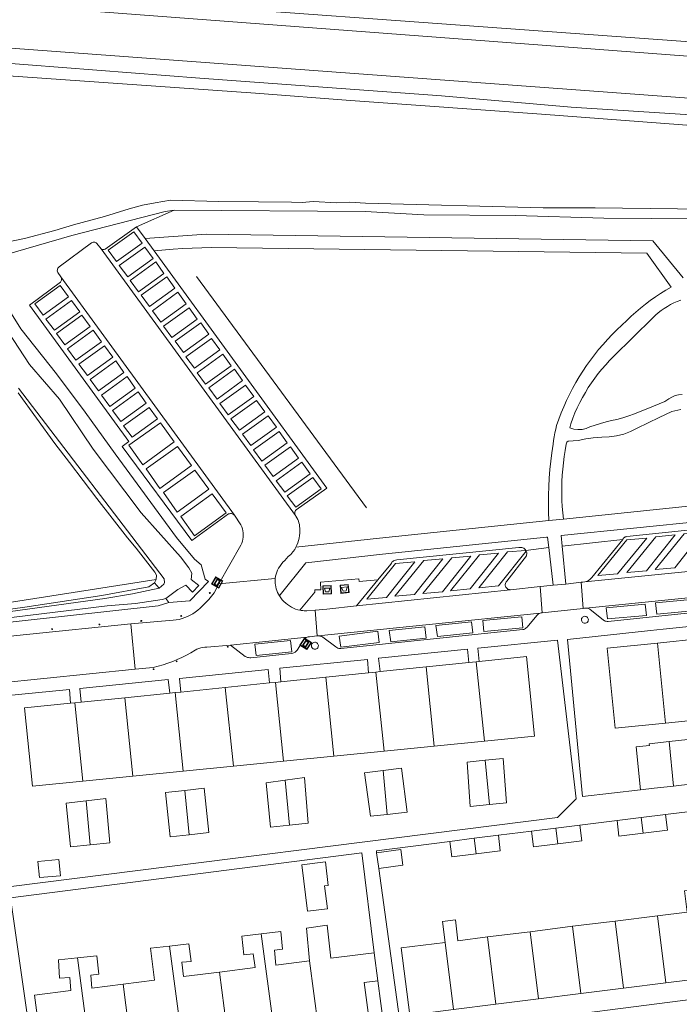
# Model space of a CAD drawing. Header units: metres. Extents: x 89888 to 94270, y 464165 to 468904.
# Tile 66 of 256: x 91215 to 91295, y 466182 to 466301. Entities that reach past the tile are written whole.
import ezdxf

# ---------------------------------------------------------------- set-up
doc = ezdxf.new("R2010")
doc.units = ezdxf.units.M
doc.layers.get('0').update_dxf_attribs({"linetype": 'CONTINUOUS'})
for name, color, linetype, lineweight in [('B_BEBOUWINGSGRENS_0', 251, 'CONTINUOUS', 13), ('B_TUSSENMUUR_0', 251, 'CONTINUOUS', 13), ('G_GRENS_ALGEMEEN_0', 251, 'CONTINUOUS', 13), ('Q_AFVAL_APART_PLAATS_0', 251, 'CONTINUOUS', 13), ('Q_PAALTJE_0', 251, 'CONTINUOUS', 13), ('Q_VERKEERSBORD_0', 251, 'CONTINUOUS', 13), ('T_CULTUURGRENS_0', 251, 'CONTINUOUS', 13), ('T_HEK_LIJN_0', 251, 'CONTINUOUS', 13), ('V_WEGGRENS_0', 251, 'CONTINUOUS', 13), ('W_WATERGRENS_0', 251, 'CONTINUOUS', 13)]:
    doc.layers.add(name, color=color, linetype=linetype, lineweight=lineweight)

# ---------------------------------------------------------------- blocks, each defined once
blk = doc.blocks.new('Q_PAAL_STEEN')
for points in [[(-0.5, 0.5), (0.5, 0.5), (0.5, -0.5), (-0.5, -0.5)], [(-0.1, 0.3), (0.1, 0.3), (0.1, -0.3), (-0.1, -0.3)]]:
    blk.add_lwpolyline(points, close=True)
blk.add_lwpolyline([(-0.4, 0.5), (0.4, 0.5, -0.414214), (0.5, 0.4), (0.5, -0.4, -0.414214), (0.4, -0.5), (-0.4, -0.5, -0.414214), (-0.5, -0.4), (-0.5, 0.4), (-0.5, 0.4), (-0.5, 0.4), (-0.5, 0.4), (-0.5, 0.4), (-0.5, 0.5), (-0.5, 0.5), (-0.5, 0.5), (-0.5, 0.5), (-0.5, 0.5), (-0.5, 0.5), (-0.5, 0.5), (-0.5, 0.5), (-0.5, 0.5), (-0.4, 0.5), (-0.4, 0.5), (-0.4, 0.5), (-0.4, 0.5), (-0.4, 0.5)], format="xyb")
blk = doc.blocks.new('Q_PAALTJE')
at = {"color": 251, "true_color": 0x666666, "xscale": 0.1, "yscale": 0.1, "zscale": 0.01}
blk.add_blockref('Q_PAAL_STEEN', (0, 0), dxfattribs=at)
blk = doc.blocks.new('Q_AFVAL_APART_PLAATS')
for points in [[(-0.5, 0.5), (0.5, 0.5), (0.5, -0.5), (-0.5, -0.5)], [(-0.34, 0.2), (0.33, 0.2), (0.19, -0.25), (-0.2, -0.25)]]:
    blk.add_lwpolyline(points, close=True)
blk.add_lwpolyline([(-0.44, 0.46), (0.44, 0.46, -0.414214), (0.46, 0.44), (0.46, -0.44, -0.414214), (0.44, -0.46), (-0.44, -0.46, -0.414214), (-0.46, -0.44), (-0.46, 0.44, -0.414214), (-0.44, 0.46)], format="xyb")
blk = doc.blocks.new('Q_VERKEERSBORD')
for points in [[(-0.5, 0.5), (0.5, 0.5), (0.5, -0.5), (-0.5, -0.5)], [(-0.37, 0.22), (0.36, 0.22), (0.36, -0.21), (-0.37, -0.21)]]:
    blk.add_lwpolyline(points, close=True)
for points in [[(-0.44, 0.46), (0.44, 0.46, -0.414214), (0.46, 0.44), (0.46, -0.44, -0.414214), (0.44, -0.46), (-0.44, -0.46, -0.414214), (-0.46, -0.44), (-0.46, 0.44), (-0.46, 0.44), (-0.46, 0.45), (-0.46, 0.45), (-0.46, 0.45), (-0.46, 0.45), (-0.46, 0.45), (-0.46, 0.45), (-0.46, 0.46), (-0.46, 0.46), (-0.46, 0.46), (-0.45, 0.46), (-0.45, 0.46), (-0.45, 0.46), (-0.45, 0.46), (-0.45, 0.46), (-0.45, 0.46), (-0.44, 0.46), (-0.44, 0.46)], [(-0.29, 0.16), (0.28, 0.16, -0.414214), (0.3, 0.14), (0.3, -0.13, -0.414214), (0.28, -0.16), (-0.29, -0.16, -0.414214), (-0.31, -0.13), (-0.31, 0.14), (-0.31, 0.14), (-0.31, 0.14), (-0.31, 0.14), (-0.31, 0.15), (-0.31, 0.15), (-0.31, 0.15), (-0.3, 0.15), (-0.3, 0.15), (-0.3, 0.15), (-0.3, 0.16), (-0.3, 0.16), (-0.3, 0.16), (-0.3, 0.16), (-0.29, 0.16), (-0.29, 0.16), (-0.29, 0.16), (-0.29, 0.16), (-0.29, 0.16)]]:
    blk.add_lwpolyline(points, format="xyb")

msp = doc.modelspace()

# ---------------------------------------------------------------- linework, layer by layer
at = {"layer": 'B_BEBOUWINGSGRENS_0'}
for p, q in [((91298.06, 466226.57), (91291.99, 466225.95)), ((91264.02, 466223.07), (91269.18, 466223.59)), ((91269.18, 466223.59), (91270.09, 466223.69)), ((91270.09, 466223.69), (91270.45, 466223.72)), ((91251.88, 466221.82), (91257.05, 466222.35)), ((91257.05, 466222.35), (91257.95, 466222.44)), ((91257.95, 466222.44), (91258.45, 466222.5)), ((91258.45, 466222.5), (91264.02, 466223.07)), ((91239.73, 466220.58), (91245.08, 466221.13)), ((91245.08, 466221.13), (91245.8, 466221.2)), ((91245.8, 466221.2), (91246.46, 466221.27)), ((91246.46, 466221.27), (91251.88, 466221.82)), ((91227.59, 466219.34), (91233, 466219.89)), ((91233, 466219.89), (91233.66, 466219.96)), ((91233.66, 466219.96), (91234.34, 466220.03)), ((91234.34, 466220.03), (91239.73, 466220.58)), ((91221.02, 466218.67), (91221.52, 466218.72)), ((91221.52, 466218.72), (91222.31, 466218.8)), ((91222.31, 466218.8), (91227.59, 466219.34)), ((91292.98, 466216.27), (91299.05, 466216.91)), ((91271.07, 466214.07), (91265, 466213.47)), ((91258.93, 466212.87), (91252.85, 466212.26)), ((91265, 466213.47), (91258.93, 466212.87)), ((91246.78, 466211.66), (91240.71, 466211.06)), ((91252.85, 466212.26), (91246.78, 466211.66)), ((91234.63, 466210.45), (91228.56, 466209.85)), ((91240.71, 466211.06), (91234.63, 466210.45)), ((91228.56, 466209.85), (91222.49, 466209.25)), ((91296.24, 466208.91), (91293.93, 466208.64)), ((91287.12, 466204.48), (91290.04, 466204.85)), ((91290.04, 466204.85), (91292.97, 466205.21)), ((91276.78, 466203.19), (91279.71, 466203.56)), ((91279.71, 466203.56), (91282.63, 466203.92)), ((91266.9, 466201.96), (91269.83, 466202.33)), ((91269.83, 466202.33), (91272.76, 466202.69)), ((91219.78, 466197.8), (91219.59, 466199.76)), ((91258.29, 466198.68), (91258.03, 466200.56)), ((91249.68, 466193.5), (91252.08, 466193.8)), ((91292.01, 466192.97), (91286.87, 466192.32)), ((91281.73, 466191.68), (91276.59, 466191.03)), ((91286.87, 466192.32), (91281.73, 466191.68)), ((91276.59, 466191.03), (91271.45, 466190.39)), ((91257.72, 466188.49), (91258.16, 466185.08)), ((91293.03, 466184.83), (91298.17, 466185.47)), ((91282.75, 466183.54), (91287.89, 466184.18)), ((91287.89, 466184.18), (91293.03, 466184.83)), ((91277.61, 466182.9), (91282.75, 466183.54)), ((91267.33, 466181.61), (91272.47, 466182.25)), ((91272.47, 466182.25), (91277.61, 466182.9))]:
    msp.add_line(p, q, dxfattribs=at)
for points in [[(91291.99, 466225.95), (91285.93, 466225.34), (91286.9, 466215.64), (91292.98, 466216.27)], [(91270.45, 466223.72), (91276.16, 466224.31), (91277.15, 466214.68), (91271.07, 466214.07)], [(91222.49, 466209.25), (91216.41, 466208.65), (91215.45, 466218.1), (91221.02, 466218.67)], [(91289.96, 466208.19), (91289.41, 466213.38), (91291.04, 466213.56), (91291.02, 466213.75), (91293.43, 466214.03)], [(91293.43, 466214.03), (91295.67, 466214.29), (91296.24, 466208.91)], [(91271.17, 466211.77), (91268.98, 466211.54), (91269.33, 466206.16), (91271.68, 466206.41)], [(91271.68, 466206.41), (91273.76, 466206.64), (91273.36, 466212), (91271.17, 466211.77)], [(91258.81, 466210.55), (91256.57, 466210.27), (91257.29, 466204.99), (91259.32, 466205.22)], [(91259.32, 466205.22), (91261.72, 466205.5), (91261.05, 466210.83), (91258.81, 466210.55)], [(91246.97, 466209.37), (91244.65, 466209.04), (91245.18, 466203.66), (91247.49, 466203.92)], [(91247.49, 466203.92), (91249.74, 466204.18), (91249.29, 466209.7), (91246.97, 466209.37)], [(91234.85, 466208.12), (91232.51, 466207.86), (91233.04, 466202.5), (91235.35, 466202.76)], [(91235.35, 466202.76), (91237.75, 466203.02), (91237.18, 466208.38), (91234.85, 466208.12)], [(91293.93, 466208.64), (91291.59, 466208.38), (91289.96, 466208.19)], [(91222.88, 466206.87), (91220.48, 466206.6), (91221.02, 466201.31), (91223.38, 466201.54)], [(91223.38, 466201.54), (91225.74, 466201.78), (91225.27, 466207.14), (91222.88, 466206.87)], [(91290.28, 466202.96), (91287.35, 466202.6), (91287.12, 466204.48)], [(91292.97, 466205.21), (91293.21, 466203.33), (91290.28, 466202.96)], [(91279.94, 466201.67), (91277.01, 466201.31), (91276.78, 466203.19)], [(91282.63, 466203.92), (91282.87, 466202.04), (91279.94, 466201.67)], [(91272.76, 466202.69), (91272.99, 466200.81), (91270.07, 466200.44)], [(91258.03, 466200.56), (91260.95, 466200.97), (91261.21, 466199.08), (91258.29, 466198.68)], [(91270.07, 466200.44), (91267.14, 466200.08), (91266.9, 466201.96)], [(91219.59, 466199.76), (91217.05, 466199.54), (91217.25, 466197.59), (91219.78, 466197.8)], [(91252.08, 466193.8), (91251.74, 466196.59), (91252.19, 466196.64), (91251.84, 466199.48), (91248.99, 466199.14), (91249.68, 466193.5)], [(91297.15, 466193.61), (91296.83, 466196.15), (91295.27, 466195.96), (91295.59, 466193.41), (91292.01, 466192.97)], [(91271.45, 466190.39), (91267.87, 466189.94), (91267.56, 466192.48), (91265.99, 466192.28), (91266.31, 466189.74)], [(91249.91, 466187.51), (91249.54, 466191.46), (91252.03, 466191.82), (91252.48, 466187.83), (91256.08, 466188.28), (91257.72, 466188.49)], [(91239.01, 466186.15), (91243.35, 466186.69), (91243.11, 466188.36), (91241.98, 466188.25), (91241.73, 466190.47), (91244.08, 466190.77)], [(91244.08, 466190.77), (91246.43, 466191.07), (91246.65, 466188.93), (91245.66, 466188.79), (91245.84, 466187), (91249.91, 466187.51)], [(91227.37, 466184.69), (91231.15, 466185.16), (91230.66, 466189.04), (91232.98, 466189.3)], [(91232.98, 466189.3), (91235.31, 466189.55), (91235.6, 466187.42), (91234.48, 466187.33), (91234.68, 466185.6), (91239.01, 466186.15)], [(91266.31, 466189.74), (91261.01, 466189.08), (91262.03, 466180.94), (91267.33, 466181.61)], [(91223.46, 466175.63), (91217.77, 466174.88), (91216.66, 466183.35), (91221.04, 466183.9), (91220.93, 466185.47), (91219.68, 466185.4), (91219.54, 466187.62), (91221.86, 466187.86)], [(91221.86, 466187.86), (91224.17, 466188.1), (91224.43, 466185.91), (91223.46, 466185.78), (91223.58, 466184.21), (91227.37, 466184.69)], [(91258.16, 466185.08), (91256.53, 466184.87), (91257.16, 466180.05), (91251, 466179.24)]]:
    msp.add_lwpolyline(points, dxfattribs=at)
at = {"layer": 'B_TUSSENMUUR_0'}
for p, q in [((91292.98, 466216.27), (91291.99, 466225.95)), ((91270.09, 466223.69), (91271.07, 466214.07)), ((91257.95, 466222.44), (91258.93, 466212.87)), ((91264.02, 466223.07), (91265, 466213.47)), ((91245.8, 466221.2), (91246.78, 466211.66)), ((91251.88, 466221.82), (91252.85, 466212.26)), ((91233.66, 466219.96), (91234.63, 466210.45)), ((91239.73, 466220.58), (91240.71, 466211.06)), ((91221.52, 466218.72), (91222.49, 466209.25)), ((91227.59, 466219.34), (91228.56, 466209.85)), ((91293.43, 466214.03), (91293.93, 466208.64)), ((91271.17, 466211.77), (91271.68, 466206.41)), ((91258.81, 466210.55), (91259.32, 466205.22)), ((91246.97, 466209.37), (91247.49, 466203.92)), ((91234.85, 466208.12), (91235.35, 466202.76)), ((91222.88, 466206.87), (91223.38, 466201.54)), ((91290.04, 466204.85), (91290.28, 466202.96)), ((91279.94, 466201.67), (91279.71, 466203.56)), ((91269.83, 466202.33), (91270.07, 466200.44)), ((91292.01, 466192.97), (91293.03, 466184.83)), ((91282.75, 466183.54), (91281.73, 466191.68)), ((91286.87, 466192.32), (91287.89, 466184.18)), ((91244.08, 466190.77), (91245.68, 466178.54)), ((91271.45, 466190.39), (91272.47, 466182.25)), ((91276.59, 466191.03), (91277.61, 466182.9)), ((91232.98, 466189.3), (91234.59, 466177.09)), ((91266.31, 466189.74), (91267.33, 466181.61)), ((91221.86, 466187.86), (91223.46, 466175.63)), ((91251, 466179.24), (91249.91, 466187.51)), ((91239.01, 466186.15), (91240.11, 466177.81)), ((91227.37, 466184.69), (91228.47, 466176.28))]:
    msp.add_line(p, q, dxfattribs=at)
at = {"layer": 'G_GRENS_ALGEMEEN_0'}
msp.add_line((91231.18, 466233.22), (91231.36, 466233.64), dxfattribs=at)
msp.add_lwpolyline([(91125.78, 466215.77), (91137.32, 466217.89), (91177.6, 466224.8), (91190.26, 466226.77), (91215.49, 466230.3), (91224.81, 466231.72), (91230.48, 466232.75), (91231.18, 466233.22)], dxfattribs=at)
at = {"layer": 'T_CULTUURGRENS_0'}
for p, q in [((91233.53, 466278.34), (91229, 466276.32)), ((91287.8, 466238.5), (91280.48, 466237.69)), ((91278.86, 466237.53), (91276.09, 466237.16)), ((91231.18, 466233.22), (91231.73, 466232.59)), ((91232.54, 466231.35), (91232.9, 466230.85))]:
    msp.add_line(p, q, dxfattribs=at)
for points in [[(91302.6, 466298.2), (91204.72, 466305.35), (91204.31, 466304.92), (91205.26, 466304.14), (91214.48, 466303.08), (91320.82, 466295.08)], [(91199.11, 466298.14), (91200.22, 466297.54), (91201.43, 466297.12), (91211.69, 466296.25), (91236.63, 466294.29), (91265.88, 466292.17), (91281.58, 466290.77), (91298.53, 466289.71), (91315.27, 466288.51), (91336.02, 466287), (91342.87, 466286.38), (91342.78, 466280.66), (91342.62, 466279.62), (91341.89, 466278.9)], [(91208.84, 466298.31), (91302.37, 466291.39), (91316.82, 466290.32), (91322.58, 466289.86), (91392.96, 466284.25), (91393.46, 466284.27), (91393.95, 466284.31), (91394.44, 466284.37), (91394.93, 466284.45), (91395.41, 466284.55), (91395.88, 466284.68), (91396.36, 466284.82), (91396.82, 466284.99), (91397.28, 466285.17), (91397.73, 466285.38), (91398.17, 466285.6), (91398.6, 466285.84), (91399.01, 466286.1), (91399.42, 466286.38), (91399.82, 466286.68), (91401.01, 466288.71), (91401.04, 466289.25)], [(91233.53, 466278.34), (91232.44, 466278.15), (91221.16, 466275.28), (91211.54, 466272.46), (91210.49, 466271.91), (91210.45, 466271.76)], [(91341.89, 466278.9), (91340.31, 466278.89), (91315.7, 466277.94), (91307, 466277.56), (91296.96, 466277.29), (91285.52, 466277.35), (91274.82, 466277.7), (91263.73, 466277.76), (91256.64, 466278.17), (91233.53, 466278.34)], [(91210.45, 466271.76), (91210.43, 466271.42), (91210.94, 466270.37), (91214.99, 466263.96), (91219.29, 466258.52), (91222.78, 466253.9)], [(91231.36, 466233.64), (91231.39, 466234.18), (91231.19, 466234.53), (91228.96, 466237.42), (91227.91, 466238.69), (91224.2, 466243.44), (91220.86, 466247.79), (91219.11, 466250.09), (91214.67, 466256.23)], [(91222.78, 466253.9), (91226.39, 466248.83), (91233.82, 466238.72), (91236.02, 466236.1), (91236.79, 466235.43), (91237.29, 466233.7), (91237.71, 466233.41), (91235.45, 466231.05), (91232.9, 466230.85)], [(91232.9, 466230.85), (91231.61, 466230.44), (91209.27, 466228.01), (91201.51, 466227.03), (91192.44, 466225.72), (91182.87, 466224.1), (91165.06, 466221.34)]]:
    msp.add_lwpolyline(points, dxfattribs=at)
at = {"layer": 'T_HEK_LIJN_0'}
msp.add_line((91236.23, 466270.32), (91256.8, 466242.31), dxfattribs=at)
at = {"layer": 'V_WEGGRENS_0'}
for p, q in [((91230.03, 466274.9), (91229, 466276.32)), ((91231.13, 466273.39), (91230.03, 466274.9)), ((91224.71, 466273.65), (91248.2, 466241.37)), ((91240.85, 466241.41), (91219.83, 466270.25)), ((91300.8, 466243.05), (91280.64, 466240.95)), ((91280.64, 466240.95), (91278.87, 466240.77)), ((91280.48, 466237.69), (91280.34, 466238.96)), ((91278.72, 466238.78), (91278.86, 466237.53)), ((91276.13, 466237.09), (91276.09, 466237.16)), ((91278.86, 466237.53), (91279.38, 466232.94)), ((91280.91, 466233.09), (91280.48, 466237.69)), ((91322.38, 466234.15), (91283.35, 466230.17)), ((91245.77, 466233.78), (91238.96, 466233.11)), ((91258.19, 466233.59), (91255.59, 466230.44)), ((91279.38, 466232.94), (91280.91, 466233.09)), ((91282.76, 466233.31), (91280.91, 466233.09)), ((91283.03, 466230.13), (91282.76, 466233.31)), ((91255.59, 466230.44), (91274.23, 466232.41)), ((91277.81, 466232.78), (91274.23, 466232.41)), ((91277.81, 466232.78), (91278.07, 466229.61)), ((91250.84, 466226.81), (91250.58, 466229.95)), ((91277.8, 466229.57), (91250.95, 466226.82)), ((91278.07, 466229.61), (91283.03, 466230.13)), ((91228.31, 466228.27), (91228.83, 466222.79)), ((91240.36, 466225.71), (91249.61, 466226.66)), ((91250.95, 466226.82), (91250.84, 466226.81)), ((91270.28, 466225.33), (91279.9, 466226.31)), ((91258.25, 466224.11), (91269.01, 466225.2)), ((91269.01, 466225.2), (91269.18, 466223.59)), ((91270.45, 466223.72), (91270.28, 466225.33)), ((91246.31, 466222.9), (91256.91, 466223.97)), ((91256.91, 466223.97), (91257.05, 466222.35)), ((91258.45, 466222.5), (91258.25, 466224.11)), ((91228.83, 466222.79), (91210.49, 466220.92)), ((91234.17, 466221.67), (91244.92, 466222.76)), ((91244.92, 466222.76), (91245.08, 466221.13)), ((91246.46, 466221.27), (91246.31, 466222.9)), ((91222.14, 466220.45), (91232.83, 466221.53)), ((91232.83, 466221.53), (91233, 466219.89)), ((91234.34, 466220.03), (91234.17, 466221.67)), ((91220.86, 466220.32), (91221.02, 466218.67)), ((91222.31, 466218.8), (91222.14, 466220.45)), ((91292.97, 466205.21), (91297.45, 466205.77)), ((91282.63, 466203.92), (91287.12, 466204.48)), ((91272.76, 466202.69), (91276.78, 466203.19)), ((91258, 466200.8), (91266.9, 466201.96)), ((91258.03, 466200.56), (91258, 466200.8)), ((91213.73, 466195.11), (91256.25, 466200.58)), ((91256.25, 466200.58), (91257.72, 466188.49)), ((91261.11, 466178.34), (91258.29, 466198.68)), ((91217, 466172.47), (91213.73, 466195.11)), ((91258.16, 466185.08), (91259.1, 466178.03))]:
    msp.add_line(p, q, dxfattribs=at)
for points in [[(91229, 466276.32), (91225.18, 466273.6), (91225.09, 466273.57), (91224.99, 466273.57), (91224.89, 466273.58), (91224.79, 466273.6), (91224.71, 466273.65)], [(91226.58, 466272.1), (91229.65, 466274.32), (91228.66, 466275.7), (91225.56, 466273.47), (91226.58, 466272.1)], [(91295.11, 466270.14), (91291.45, 466274.63), (91237.43, 466275.42), (91230.03, 466274.9)], [(91224.71, 466273.65), (91224.2, 466274.28), (91224.12, 466274.36), (91224.04, 466274.41), (91223.94, 466274.45), (91223.83, 466274.46), (91223.73, 466274.45), (91223.63, 466274.42), (91223.54, 466274.37), (91219.64, 466271.49), (91219.55, 466271.41), (91219.48, 466271.32), (91219.43, 466271.21), (91219.41, 466271.1), (91219.4, 466270.99), (91219.42, 466270.87), (91219.45, 466270.77), (91219.83, 466270.25)], [(91227.92, 466270.25), (91230.99, 466272.47), (91229.99, 466273.85), (91226.9, 466271.62), (91227.92, 466270.25)], [(91231.13, 466273.39), (91233.42, 466273.59), (91234.57, 466273.68), (91235.72, 466273.74), (91236.87, 466273.79), (91238.02, 466273.81), (91290.72, 466273.13), (91293.66, 466269.03), (91293.01, 466268.65), (91292.38, 466268.26), (91291.75, 466267.84), (91291.14, 466267.41), (91290.54, 466266.96), (91289.95, 466266.48), (91289.38, 466265.99), (91288.83, 466265.49), (91288.29, 466264.97), (91287.68, 466264.42), (91287.09, 466263.86), (91286.52, 466263.29), (91285.96, 466262.7), (91285.42, 466262.09), (91284.89, 466261.47), (91284.39, 466260.83), (91283.9, 466260.18), (91283.43, 466259.52), (91282.97, 466258.85), (91282.54, 466258.16), (91282.13, 466257.46), (91281.73, 466256.75), (91281.36, 466256.02), (91281, 466255.29), (91280.67, 466254.55), (91280.36, 466253.8), (91280.06, 466253.04), (91279.79, 466252.27), (91279.7, 466251.82), (91279.61, 466251.37), (91279.52, 466250.91), (91279.44, 466250.46), (91279.37, 466250), (91279.22, 466248.98), (91279.09, 466247.96), (91278.99, 466246.94), (91278.91, 466245.91), (91278.85, 466244.88), (91278.82, 466243.85), (91278.81, 466242.83), (91278.83, 466241.8), (91278.87, 466240.77)], [(91248.2, 466241.37), (91248.16, 466241.47), (91248.13, 466241.58), (91248.12, 466241.69), (91248.14, 466241.79), (91248.17, 466241.9), (91248.23, 466241.99), (91248.3, 466242.07), (91252.02, 466244.69), (91231.13, 466273.39)], [(91229.23, 466268.46), (91232.3, 466270.68), (91231.31, 466272.06), (91228.21, 466269.83), (91229.23, 466268.46)], [(91219.83, 466270.25), (91219.87, 466270.16), (91219.9, 466270.07), (91219.91, 466269.97), (91219.9, 466269.87), (91219.88, 466269.78), (91219.83, 466269.69), (91219.78, 466269.61), (91216.03, 466266.83), (91228.04, 466250.32), (91227.27, 466249.74), (91235.69, 466238.37), (91240.13, 466241.57), (91240.24, 466241.6), (91240.35, 466241.62), (91240.46, 466241.62), (91240.57, 466241.59), (91240.68, 466241.55), (91240.77, 466241.48), (91240.85, 466241.41)], [(91230.56, 466266.68), (91233.63, 466268.9), (91232.64, 466270.28), (91229.54, 466268.05), (91230.56, 466266.68)], [(91217.69, 466265.61), (91220.76, 466267.83), (91219.77, 466269.21), (91216.67, 466266.98), (91217.69, 466265.61)], [(91231.92, 466264.79), (91234.99, 466267.01), (91234, 466268.39), (91230.9, 466266.16), (91231.92, 466264.79)], [(91219.05, 466263.79), (91222.12, 466266.02), (91221.13, 466267.39), (91218.03, 466265.16), (91219.05, 466263.79)], [(91233.26, 466262.92), (91236.33, 466265.15), (91235.34, 466266.53), (91232.24, 466264.29), (91233.26, 466262.92)], [(91294.98, 466256.04), (91294.55, 466256), (91294.14, 466255.89), (91293.75, 466255.72), (91293.39, 466255.49), (91292.9, 466255.19), (91290.62, 466254.26), (91289.93, 466253.96), (91289.24, 466253.69), (91288.54, 466253.44), (91287.83, 466253.21), (91287.11, 466253.01), (91286.45, 466252.87), (91285.78, 466252.71), (91285.13, 466252.53), (91284.48, 466252.33), (91283.84, 466252.1), (91283.37, 466251.91), (91282.88, 466251.81), (91282.37, 466251.78), (91281.87, 466251.84), (91281.39, 466251.99), (91281.52, 466252.49), (91281.76, 466253.15), (91282.02, 466253.79), (91282.31, 466254.42), (91282.61, 466255.05), (91282.93, 466255.66), (91283.28, 466256.27), (91283.64, 466256.86), (91284.02, 466257.44), (91284.42, 466258.01), (91284.84, 466258.56), (91285.28, 466259.1), (91285.74, 466259.62), (91286.21, 466260.13), (91286.7, 466260.63), (91291.43, 466265.3), (91291.75, 466265.61), (91292.09, 466265.9), (91292.45, 466266.18), (91292.82, 466266.43), (91293.2, 466266.67), (91293.59, 466266.9), (91293.99, 466267.1), (91294.4, 466267.28), (91294.82, 466267.44)], [(91220.32, 466262.03), (91223.39, 466264.25), (91222.39, 466265.63), (91219.29, 466263.4), (91220.32, 466262.03)], [(91234.67, 466261.09), (91237.74, 466263.31), (91236.75, 466264.69), (91233.65, 466262.46), (91234.67, 466261.09)], [(91221.66, 466260.19), (91224.73, 466262.41), (91223.74, 466263.79), (91220.64, 466261.56), (91221.66, 466260.19)], [(91235.99, 466259.2), (91239.06, 466261.42), (91238.06, 466262.8), (91234.96, 466260.57), (91235.99, 466259.2)], [(91223.04, 466258.32), (91226.11, 466260.54), (91225.12, 466261.92), (91222.02, 466259.69), (91223.04, 466258.32)], [(91237.35, 466257.29), (91240.43, 466259.51), (91239.43, 466260.89), (91236.33, 466258.66), (91237.35, 466257.29)], [(91224.39, 466256.48), (91227.46, 466258.7), (91226.47, 466260.08), (91223.37, 466257.85), (91224.39, 466256.48)], [(91225.76, 466254.59), (91228.83, 466256.81), (91227.84, 466258.19), (91224.74, 466255.96), (91225.76, 466254.59)], [(91238.74, 466255.48), (91241.81, 466257.71), (91240.82, 466259.08), (91237.72, 466256.85), (91238.74, 466255.48)], [(91240.09, 466253.56), (91243.16, 466255.78), (91242.16, 466257.16), (91239.07, 466254.93), (91240.09, 466253.56)], [(91227.1, 466252.74), (91230.17, 466254.96), (91229.18, 466256.34), (91226.08, 466254.1), (91227.1, 466252.74)], [(91228.44, 466250.87), (91231.51, 466253.09), (91230.51, 466254.47), (91227.42, 466252.24), (91228.44, 466250.87)], [(91241.43, 466251.72), (91244.5, 466253.93), (91243.51, 466255.31), (91240.41, 466253.09), (91241.43, 466251.72)], [(91242.83, 466249.84), (91245.9, 466252.06), (91244.9, 466253.44), (91241.8, 466251.21), (91242.83, 466249.84)], [(91280.64, 466240.95), (91280.56, 466241.71), (91280.49, 466242.46), (91280.45, 466243.22), (91280.43, 466243.97), (91280.42, 466244.73), (91280.44, 466245.49), (91280.48, 466246.25), (91280.54, 466247), (91280.62, 466247.76), (91280.72, 466248.51), (91280.84, 466249.26), (91280.98, 466250), (91281.01, 466250.13), (91281.03, 466250.26), (91281.19, 466250.38), (91282.42, 466250.47), (91283.36, 466250.65), (91284.21, 466250.8), (91285.29, 466250.86), (91286.18, 466250.89), (91287.07, 466251.02), (91287.93, 466251.24), (91288.76, 466251.56), (91289.56, 466251.97), (91292.21, 466253.23), (91293.73, 466253.95), (91294.1, 466254.04), (91294.47, 466254.13), (91294.84, 466254.22)], [(91228.07, 466249.88), (91229.74, 466247.52), (91233.56, 466250.3), (91231.87, 466252.59), (91228.07, 466249.88)], [(91244.15, 466247.95), (91247.22, 466250.17), (91246.23, 466251.55), (91243.13, 466249.32), (91244.15, 466247.95)], [(91230.16, 466247.02), (91231.82, 466244.67), (91235.65, 466247.44), (91233.95, 466249.74), (91230.16, 466247.02)], [(91245.52, 466246.1), (91248.59, 466248.32), (91247.6, 466249.7), (91244.5, 466247.47), (91245.52, 466246.1)], [(91280.34, 466238.96), (91297.84, 466240.76), (91339.67, 466245.06), (91372.43, 466248.23), (91377.89, 466248.76)], [(91246.91, 466244.22), (91249.98, 466246.44), (91248.99, 466247.82), (91245.89, 466245.59), (91246.91, 466244.22)], [(91232.25, 466244.16), (91233.92, 466241.8), (91237.74, 466244.58), (91236.05, 466246.87), (91232.25, 466244.16)], [(91248.24, 466242.38), (91251.31, 466244.6), (91250.32, 466245.97), (91247.22, 466243.75), (91248.24, 466242.38)], [(91234.35, 466241.28), (91236.01, 466238.93), (91239.84, 466241.7), (91238.14, 466244), (91234.35, 466241.28)], [(91240.85, 466241.41), (91241.62, 466240.27), (91241.71, 466240.03), (91241.79, 466239.79), (91241.85, 466239.54), (91241.88, 466239.29), (91241.89, 466239.03), (91241.88, 466238.78), (91241.85, 466238.52), (91241.79, 466238.28), (91241.71, 466238.03), (91241.62, 466237.8), (91238.96, 466233.11)], [(91248.26, 466237.54), (91248.38, 466237.81), (91248.49, 466238.09), (91248.58, 466238.37), (91248.65, 466238.66), (91248.7, 466238.95), (91248.73, 466239.25), (91248.74, 466239.55), (91248.73, 466239.84), (91248.72, 466240.07), (91248.69, 466240.28), (91248.64, 466240.5), (91248.57, 466240.71), (91248.49, 466240.92), (91248.38, 466241.11), (91248.26, 466241.3), (91248.2, 466241.37)], [(91278.87, 466240.77), (91258.4, 466238.64), (91248.26, 466237.54)], [(91300.55, 466238.36), (91301.08, 466239.02), (91301.11, 466239.15), (91301.12, 466239.28), (91301.11, 466239.41), (91301.09, 466239.53), (91301.04, 466239.65), (91300.97, 466239.76), (91300.88, 466239.86), (91300.79, 466239.94), (91300.67, 466240.01), (91300.55, 466240.05), (91300.43, 466240.08), (91300.3, 466240.09), (91288.31, 466238.83), (91288.2, 466238.82), (91288.1, 466238.79), (91288.01, 466238.74), (91287.93, 466238.67), (91287.86, 466238.59), (91287.8, 466238.5)], [(91288.32, 466234.5), (91290.69, 466234.71), (91294.13, 466239.03), (91291.81, 466238.82), (91288.32, 466234.5)], [(91291.72, 466234.85), (91294.1, 466235.07), (91297.54, 466239.39), (91295.22, 466239.18), (91291.72, 466234.85)], [(91249.47, 466235.65), (91258.75, 466236.72), (91278.59, 466238.77), (91278.72, 466238.78)], [(91287.8, 466238.5), (91284.06, 466233.9), (91283.95, 466233.77), (91283.82, 466233.65), (91283.68, 466233.54), (91283.53, 466233.46), (91283.37, 466233.4), (91283.2, 466233.35)], [(91284.81, 466234.13), (91287.18, 466234.34), (91290.73, 466238.65), (91288.3, 466238.45), (91284.81, 466234.13)], [(91248.26, 466237.54), (91248.21, 466237.46), (91248.16, 466237.38), (91248.12, 466237.29), (91248.07, 466237.21), (91248.01, 466237.13), (91247.9, 466236.97), (91247.78, 466236.82), (91247.64, 466236.67), (91247.5, 466236.54), (91247.34, 466236.41), (91247.12, 466236.19), (91246.91, 466235.96), (91246.7, 466235.72), (91246.5, 466235.47), (91246.31, 466235.22), (91246.17, 466235), (91246.05, 466234.77), (91245.95, 466234.53), (91245.87, 466234.29), (91245.81, 466234.04), (91245.77, 466233.78)], [(91276.09, 466237.16), (91276.02, 466237.26), (91275.93, 466237.35), (91275.84, 466237.42), (91275.73, 466237.48), (91275.61, 466237.52), (91275.49, 466237.53), (91275.37, 466237.53), (91275.24, 466237.51), (91260.46, 466236.01), (91260.33, 466235.99), (91260.2, 466235.96), (91260.09, 466235.9), (91259.98, 466235.82), (91259.89, 466235.73), (91259.82, 466235.62), (91259.77, 466235.5), (91258.19, 466233.59)], [(91266.98, 466232.28), (91269.35, 466232.5), (91272.79, 466236.82), (91270.47, 466236.61), (91266.98, 466232.28)], [(91276.09, 466237.16), (91273.88, 466236.97), (91270.39, 466232.64), (91272.76, 466232.86), (91276.13, 466237.09)], [(91274.23, 466232.41), (91274.12, 466232.42), (91274.01, 466232.44), (91273.91, 466232.49), (91273.81, 466232.55), (91273.74, 466232.63), (91273.67, 466232.72), (91273.63, 466232.83), (91273.6, 466232.93), (91273.6, 466233.04), (91273.61, 466233.16), (91273.65, 466233.26), (91273.7, 466233.36), (91273.77, 466233.44), (91276.15, 466236.49), (91276.18, 466236.61), (91276.2, 466236.73), (91276.2, 466236.85), (91276.17, 466236.97), (91276.13, 466237.09)], [(91246.28, 466231.65), (91246.38, 466231.78), (91249.47, 466235.65)], [(91256.84, 466231.26), (91259.21, 466231.47), (91262.65, 466235.79), (91260.33, 466235.58), (91256.84, 466231.26)], [(91260.25, 466231.62), (91262.62, 466231.84), (91266.06, 466236.15), (91263.74, 466235.95), (91260.25, 466231.62)], [(91263.62, 466231.95), (91265.99, 466232.17), (91269.43, 466236.48), (91267.11, 466236.28), (91263.62, 466231.95)], [(91283.2, 466233.35), (91297.75, 466234.82), (91298.87, 466234.95)], [(91322.38, 466234.15), (91322.25, 466234.12), (91322.13, 466234.07), (91322.01, 466234), (91321.9, 466233.93), (91320.58, 466232.45), (91320.5, 466232.36), (91320.41, 466232.28), (91320.3, 466232.22), (91320.19, 466232.17), (91320.08, 466232.15), (91286.03, 466228.58), (91285.91, 466228.58), (91285.79, 466228.59), (91285.67, 466228.62), (91285.56, 466228.67), (91285.46, 466228.72), (91283.82, 466230.07), (91283.67, 466230.12), (91283.51, 466230.16), (91283.35, 466230.17)], [(91231.36, 466233.64), (91146.08, 466220.28), (91082.71, 466209.17), (91050.83, 466202.42), (91034.51, 466198.95), (91032.12, 466207.97), (91040.66, 466211.18)], [(91238.96, 466233.11), (91238.37, 466232.04), (91237.75, 466231.22), (91236.92, 466230.41), (91236.67, 466230.16), (91236.39, 466229.92), (91236.1, 466229.7), (91235.8, 466229.5), (91235.49, 466229.32), (91235.16, 466229.16), (91234.83, 466229.03), (91234.49, 466228.91), (91234.14, 466228.82), (91233.78, 466228.75), (91233.42, 466228.71), (91228.31, 466228.27)], [(91245.77, 466233.78), (91245.76, 466233.62), (91245.75, 466233.47), (91245.75, 466233.31), (91245.76, 466233.16), (91245.78, 466233), (91245.82, 466232.76), (91245.88, 466232.53), (91245.96, 466232.3), (91246.05, 466232.07), (91246.15, 466231.85), (91246.28, 466231.65)], [(91258.19, 466233.59), (91255.92, 466233.4), (91255.88, 466233.74), (91251.25, 466233.32), (91251.27, 466232.41), (91250.56, 466232.39), (91250.57, 466232.09), (91248.76, 466229.92)], [(91281.12, 466226.39), (91291.16, 466227.48), (91292.68, 466227.63), (91303.31, 466228.73), (91304.68, 466228.86), (91315.46, 466230), (91316.8, 466230.15), (91327.38, 466231.18), (91328.76, 466231.32), (91339.44, 466232.45), (91340.88, 466232.57), (91349.71, 466233.44)], [(91283.2, 466233.35), (91282.97, 466233.33), (91282.76, 466233.31)], [(91279.38, 466232.94), (91278.26, 466232.82), (91277.81, 466232.78)], [(91248.76, 466229.92), (91248.49, 466229.99), (91248.22, 466230.07), (91247.96, 466230.18), (91247.72, 466230.3), (91247.48, 466230.45), (91247.26, 466230.62), (91247.03, 466230.79), (91246.82, 466230.98), (91246.62, 466231.19), (91246.44, 466231.41), (91246.28, 466231.65)], [(91285.81, 466230.21), (91285.95, 466228.87), (91290.67, 466229.3), (91290.53, 466230.66), (91285.81, 466230.21)], [(91291.77, 466230.8), (91291.91, 466229.46), (91296.63, 466229.89), (91296.5, 466231.25), (91291.77, 466230.8)], [(91250.58, 466229.95), (91249.59, 466229.87), (91249.42, 466229.87), (91249.26, 466229.87), (91249.09, 466229.88), (91248.92, 466229.9), (91248.76, 466229.92)], [(91255.59, 466230.44), (91251.99, 466230.06), (91250.58, 466229.95)], [(91277.8, 466229.57), (91277.7, 466229.52), (91277.58, 466229.46), (91277.48, 466229.38), (91277.4, 466229.28), (91276.23, 466227.86), (91276.14, 466227.78), (91276.04, 466227.71), (91275.94, 466227.65), (91275.82, 466227.61), (91275.71, 466227.58), (91253.71, 466225.29), (91253.58, 466225.28), (91253.45, 466225.3), (91253.33, 466225.34), (91253.21, 466225.4), (91253.11, 466225.48), (91251.51, 466226.67), (91251.41, 466226.73), (91251.3, 466226.77), (91251.18, 466226.8), (91251.07, 466226.82), (91250.95, 466226.82)], [(91278.07, 466229.61), (91277.94, 466229.6), (91277.8, 466229.57)], [(91283.35, 466230.17), (91283.19, 466230.16), (91283.03, 466230.13)], [(91228.31, 466228.27), (91215.68, 466227), (91206.71, 466226.07), (91206.58, 466226.08), (91206.46, 466226.06), (91206.33, 466226.03), (91206.22, 466225.98), (91206.11, 466225.91), (91206.01, 466225.82), (91205.93, 466225.72), (91205.21, 466224.83), (91205.11, 466224.71), (91205, 466224.6), (91204.88, 466224.51), (91204.75, 466224.42), (91204.62, 466224.35), (91202.97, 466224.14)], [(91265.2, 466228.08), (91265.38, 466226.73), (91269.66, 466227.18), (91269.51, 466228.53), (91265.2, 466228.08)], [(91270.87, 466228.69), (91271.01, 466227.34), (91275.73, 466227.78), (91275.6, 466229.14), (91270.87, 466228.69)], [(91283.32, 466228.35), (91283.41, 466228.38), (91283.49, 466228.43), (91283.56, 466228.5), (91283.61, 466228.59), (91283.64, 466228.68), (91283.65, 466228.77), (91283.64, 466228.87), (91283.6, 466228.96), (91283.55, 466229.04), (91283.48, 466229.11), (91283.4, 466229.15), (91283.3, 466229.18), (91283.21, 466229.19), (91283.11, 466229.17), (91283.02, 466229.13), (91282.94, 466229.07), (91282.88, 466229), (91282.83, 466228.91), (91282.81, 466228.81), (91282.81, 466228.71), (91282.84, 466228.61), (91282.88, 466228.53), (91282.95, 466228.45), (91283.03, 466228.4), (91283.12, 466228.36), (91283.22, 466228.34), (91283.32, 466228.35)], [(91253.52, 466226.8), (91253.7, 466225.45), (91258.35, 466226.01), (91258.18, 466227.38), (91253.52, 466226.8)], [(91259.55, 466227.46), (91259.74, 466226.11), (91264.02, 466226.56), (91263.86, 466227.91), (91259.55, 466227.46)], [(91279.9, 466226.31), (91282.16, 466207.09), (91279.9, 466204.84), (91213.51, 466196.45)], [(91249.61, 466226.66), (91249.47, 466226.6), (91249.35, 466226.51), (91249.24, 466226.41), (91248.5, 466225.22), (91248.41, 466225.09), (91248.29, 466224.97), (91248.17, 466224.87), (91248.03, 466224.79), (91247.88, 466224.73), (91247.73, 466224.68), (91242.83, 466224.17), (91242.69, 466224.17), (91242.54, 466224.19), (91242.4, 466224.22), (91242.26, 466224.27), (91242.13, 466224.33), (91240.36, 466225.71)], [(91243.29, 466225.8), (91243.48, 466224.45), (91247.76, 466224.9), (91247.6, 466226.25), (91243.29, 466225.8)], [(91249.61, 466226.66), (91249.76, 466226.7), (91249.91, 466226.72), (91250.84, 466226.81)], [(91250.66, 466225.22), (91250.75, 466225.25), (91250.83, 466225.3), (91250.9, 466225.37), (91250.95, 466225.45), (91250.98, 466225.54), (91250.99, 466225.64), (91250.97, 466225.73), (91250.94, 466225.83), (91250.88, 466225.91), (91250.81, 466225.97), (91250.73, 466226.02), (91250.64, 466226.05), (91250.54, 466226.05), (91250.45, 466226.04), (91250.36, 466226), (91250.28, 466225.94), (91250.21, 466225.86), (91250.17, 466225.77), (91250.15, 466225.68), (91250.15, 466225.58), (91250.17, 466225.48), (91250.22, 466225.39), (91250.29, 466225.32), (91250.37, 466225.26), (91250.46, 466225.22), (91250.56, 466225.21), (91250.66, 466225.22)], [(91289.96, 466208.19), (91282.94, 466207.4), (91281.12, 466226.39)], [(91228.83, 466222.79), (91231.02, 466223), (91231.62, 466223.15), (91232.2, 466223.32), (91232.78, 466223.51), (91233.36, 466223.72), (91233.92, 466223.96), (91234.48, 466224.21), (91235.02, 466224.48), (91235.56, 466224.78), (91236.08, 466225.09), (91236.3, 466225.21), (91236.54, 466225.3), (91236.77, 466225.37), (91237.02, 466225.42), (91237.26, 466225.46), (91237.51, 466225.47), (91240.36, 466225.71)], [(91210.98, 466216.9), (91210.99, 466217.14), (91211.01, 466217.38), (91211.06, 466217.62), (91211.12, 466217.86), (91211.21, 466218.08), (91211.33, 466218.3), (91211.46, 466218.51), (91211.61, 466218.7), (91211.77, 466218.88), (91211.96, 466219.04), (91212.15, 466219.18), (91212.36, 466219.31), (91212.58, 466219.41), (91212.81, 466219.49), (91213.05, 466219.56), (91220.86, 466220.32)], [(91307, 466184.25), (91263.68, 466178.67), (91261.11, 466178.34)]]:
    msp.add_lwpolyline(points, dxfattribs=at)
at = {"layer": 'W_WATERGRENS_0'}
for points in [[(91302.5, 466288.1), (91277.96, 466289.96), (91254.88, 466291.58), (91243.39, 466292.48), (91201.42, 466295.44)], [(91213.5, 466274.48), (91215.42, 466274.88), (91219.12, 466275.88), (91221.35, 466276.55), (91225.1, 466277.55), (91228.09, 466278.49), (91229.69, 466278.95), (91231.26, 466279.23), (91233.1, 466279.54), (91238.94, 466279.37), (91243.74, 466279.32), (91247.75, 466279.3), (91249.03, 466279.26), (91250.37, 466279.36), (91253.2, 466279.23), (91254.79, 466279.29), (91256.69, 466279.16), (91278.16, 466278.6), (91284.47, 466278.61), (91304.37, 466278.38)], [(91232.54, 466231.35), (91233.99, 466232.43), (91234.97, 466232.97), (91235.77, 466232.12), (91236.53, 466232.91), (91235.61, 466233.64), (91235.68, 466234.4), (91235.3, 466235.06), (91234.3, 466236.39), (91229.56, 466241.72), (91223.76, 466249.41), (91219.67, 466255.45), (91216.04, 466259.66), (91208.88, 466270.58), (91209.09, 466271.48), (91209.17, 466272.68), (91209.82, 466272.79)], [(91214.71, 466256.81), (91232.33, 466233.73), (91232.38, 466233.29), (91232.29, 466233.06), (91231.73, 466232.59)], [(91231.73, 466232.59), (91228.48, 466231.9), (91225.15, 466231.35), (91200.84, 466228), (91178.15, 466224.51), (91159.48, 466221.39), (91148.24, 466219.62), (91122.22, 466214.93), (91105.27, 466211.96), (91089.34, 466208.94), (91089.34, 466208.71), (91089.45, 466208.52), (91089.69, 466208.49), (91098.32, 466209.98), (91118.93, 466213.75), (91126.8, 466215.03)], [(91126.8, 466215.03), (91133.96, 466216.43), (91158.05, 466220.45), (91167.29, 466221.82), (91176.62, 466223.47), (91200.84, 466227.25), (91212.52, 466228.87), (91225.45, 466230.47), (91228.87, 466230.73), (91232.08, 466231.21), (91232.54, 466231.35)]]:
    msp.add_lwpolyline(points, dxfattribs=at)

# ---------------------------------------------------------------- block references
at = {"layer": 'Q_AFVAL_APART_PLAATS_0'}
for p, rotation in [((91254.15, 466232.51), 5), ((91252.05, 466232.39), 1)]:
    msp.add_blockref('Q_AFVAL_APART_PLAATS', p, dxfattribs=dict(at, rotation=rotation))
at = {"layer": 'Q_PAALTJE_0'}
for p, rotation in [((91237.86, 466232), 52.00000000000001), ((91224.5, 466228.2), 6), ((91229.57, 466228.63), 5), ((91234.4, 466229.24), 18), ((91218.77, 466227.63), 6), ((91240.02, 466225.5), 5), ((91233.84, 466223.75), 23), ((91231.05, 466222.8), 5)]:
    msp.add_blockref('Q_PAALTJE', p, dxfattribs=dict(at, rotation=rotation))
at = {"layer": 'Q_VERKEERSBORD_0'}
for p, rotation in [((91238.75, 466233.28), 59.99999999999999), ((91249.45, 466225.86), 58)]:
    msp.add_blockref('Q_VERKEERSBORD', p, dxfattribs=dict(at, rotation=rotation))

doc.saveas('drawing.dxf')
